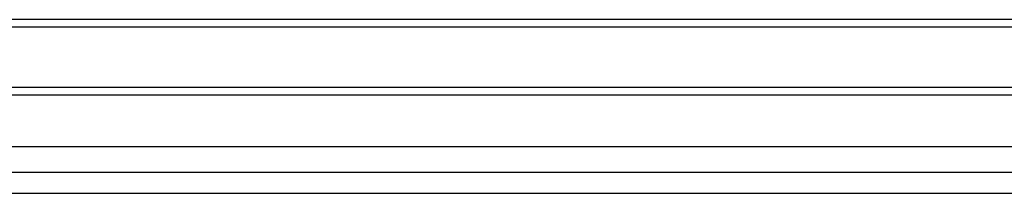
# Model space of a CAD drawing. Header units: millimetres. Extents: x 0 to 420, y 0 to 297.
# Tile 11 of 103: x 155.04 to 163.23, y 87.64 to 89.09. Entities that reach past the tile are written whole.
import ezdxf

# ---------------------------------------------------------------- set-up
doc = ezdxf.new("R2010")
doc.units = ezdxf.units.MM

msp = doc.modelspace()

# ---------------------------------------------------------------- linework, layer by layer
at = {"color": 7, "linetype": 'Continuous', "lineweight": 25}
for p, q in [((218.60707, 89.0864), (61.39293, 89.0864)), ((218.60707, 89.02351), (61.39293, 89.02351)), ((218.60707, 88.52042), (61.39293, 88.52042)), ((218.60707, 88.45754), (61.39293, 88.45754)), ((218.60707, 87.81224), (61.39293, 87.81224)), ((194.65672, 87.64003), (112.85575, 87.64003))]:
    msp.add_line(p, q, dxfattribs=at)
at = {"color": 7, "linetype": 'Continuous'}
msp.add_line((64.91453, 88.03057), (215.08547, 88.03057), dxfattribs=at)

doc.saveas('drawing.dxf')
